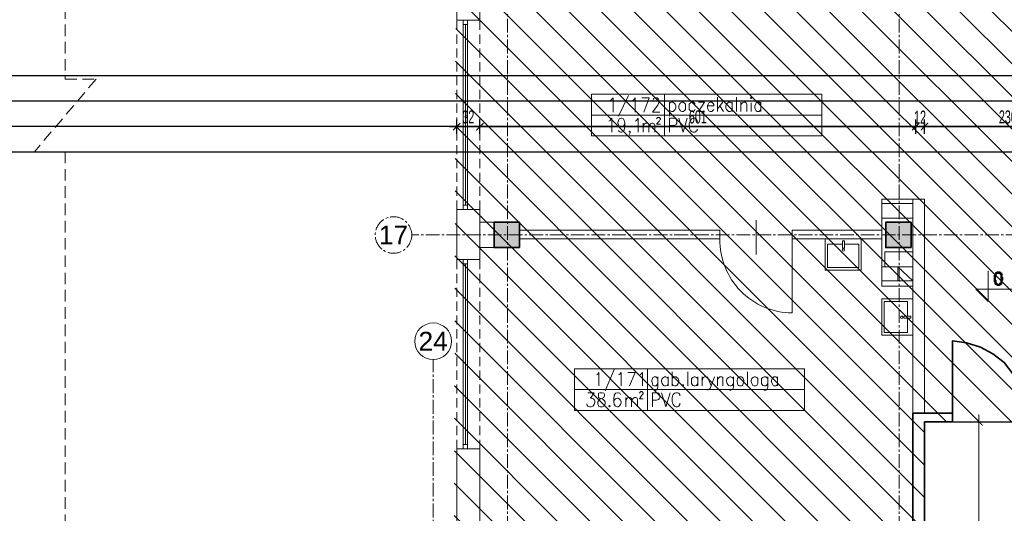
# Model space of a CAD drawing. Header units: millimetres. Extents: x 0 to 12515, y 0 to 27803.
# Tile 85 of 97: x 9133 to 10491, y 25620 to 26301. Entities that reach past the tile are written whole.
import ezdxf
from ezdxf.enums import TextEntityAlignment as Align

# ---------------------------------------------------------------- set-up
doc = ezdxf.new("R2010")
doc.units = ezdxf.units.MM
for name, pattern in [('ACAD_ISO02W100', [15, 12, -3]), ('CACHE2', [4.7625, 3.175, -1.5875]), ('CENTER2', [28.575, 19.05, -3.175, 3.175, -3.175]), ('DASHED', [19.05, 12.7, -6.35])]:
    doc.linetypes.add(name, pattern=pattern)
doc.layers.add('PDF _Geometria', color=7, linetype='Continuous')
doc.layers.add('PDF _Wypełnienia brył', color=7, linetype='Continuous')
doc.layers.add('pomocnicze', color=51, linetype='Continuous', lineweight=30, plot=False)
doc.layers.add('powierzchnie', color=230, linetype='Continuous', lineweight=30, plot=False)
for name, color, linetype, lineweight in [('sq_bud istn', 253, 'Continuous', 15), ('SQ_ISTN.Ściany', 140, 'Continuous', 35), ('SQ_Osie', 220, 'CENTER2', 9), ('SQ_Wyburzenia', 94, 'Continuous', 18), ('SQ_Wymiary', 7, 'Continuous', 5), ('SQ_ZAKRES_OPRACOWANIA', 7, 'ACAD_ISO02W100', 20)]:
    doc.layers.add(name, color=color, linetype=linetype, lineweight=lineweight)
doc.layers.add('SQ_Widok', color=7, linetype='DASHED', lineweight=15, true_color=0x474747)
doc.styles.add('SQ_Swis721 LtCn BT', font='swisscl.ttf', dxfattribs={"width": 0.8})
doc.styles.get("Standard").update_dxf_attribs({"font": 'arial.ttf'})
doc.dimstyles.new('SQ_100', dxfattribs={"dimscale": 100, "dimtxt": 0.18, "dimasz": 0.1, "dimexe": 0.1, "dimexo": 0.01, "dimgap": 0.04, "dimtad": 1, "dimrnd": 0.5, "dimdsep": 46, "dimtxsty": 'SQ_Swis721 LtCn BT', "dimblk": 'ARCHTICK', "dimcen": 0.1, "dimdle": 0.1, "dimclrd": 256, "dimclre": 256, "dimclrt": 256, "dimaunit": 1, "dimadec": 0, "dimazin": 0, "dimtfac": 1, "dimtix": 1, "dimtmove": 2, "dimatfit": 3, "dimldrblk": 'ARCHTICK', "dimfxl": 0.1, "dimfxlon": 1, "dimtolj": 1, "dimlwd": -1, "dimarcsym": 0})

# ---------------------------------------------------------------- blocks, each defined once
blk = doc.blocks.new('ist osie bud B')
at = {"layer": 'SQ_Osie'}
for p, q in [((22173.3, 13852.7), (22173.3, 19362.9)), ((22713.3, 13852.7), (22713.3, 19362.9))]:
    blk.add_line(p, q, dxfattribs=at)
blk.add_lwpolyline([(21178.3, 14636.4), (22845.3, 14636.4)], dxfattribs=at)
at = {"layer": 'SQ_Osie', "linetype": 'ByBlock'}
blk.add_circle((22870.5, 14636.5), 25.2, dxfattribs=at)
at = {"layer": 'SQ_Osie'}
blk.add_text('17', height=26, rotation=180, dxfattribs=at).set_placement((22870.5, 14636.5), align=Align.MIDDLE_CENTER)
blk = doc.blocks.new('słupy konstr bud B')
at = {"layer": 'SQ_ISTN.Ściany', "lineweight": 5}
h = blk.add_hatch(dxfattribs=at)
h.set_pattern_fill('JIS_STN_1E', color=256, scale=10)
h.paths.add_polyline_path([(21350.8, 18613.9), (21315.8, 18613.9), (21315.8, 18578.9), (21350.8, 18578.9)])
h.paths.add_polyline_path([(21890.8, 18613.9), (21855.8, 18613.9), (21855.8, 18578.9), (21890.8, 18578.9)])
h.paths.add_polyline_path([(22190.8, 18613.9), (22155.8, 18613.9), (22155.8, 18578.9), (22190.8, 18578.9)])
h.paths.add_polyline_path([(22730.8, 18613.9), (22695.8, 18613.9), (22695.8, 18578.9), (22730.8, 18578.9)])
h.paths.add_polyline_path([(22730.8, 17953.9), (22695.8, 17953.9), (22695.8, 17918.9), (22730.8, 17918.9)])
h.paths.add_polyline_path([(22190.8, 17953.9), (22155.8, 17953.9), (22155.8, 17918.9), (22190.8, 17918.9)])
h.paths.add_polyline_path([(21890.8, 17953.9), (21855.8, 17953.9), (21855.8, 17918.9), (21890.8, 17918.9)])
h.paths.add_polyline_path([(21350.8, 17953.9), (21315.8, 17953.9), (21315.8, 17918.9), (21350.8, 17918.9)])
h.paths.add_polyline_path([(21350.8, 17293.9), (21315.8, 17293.9), (21315.8, 17258.9), (21350.8, 17258.9)])
h.paths.add_polyline_path([(21890.8, 17293.9), (21855.8, 17293.9), (21855.8, 17258.9), (21890.8, 17258.9)])
h.paths.add_polyline_path([(22190.8, 17293.9), (22155.8, 17293.9), (22155.8, 17258.9), (22190.8, 17258.9)])
h.paths.add_polyline_path([(22730.8, 17293.9), (22695.8, 17293.9), (22695.8, 17258.9), (22730.8, 17258.9)])
h.paths.add_polyline_path([(22695.8, 16633.9), (22730.8, 16633.9), (22730.8, 16598.9), (22695.8, 16598.9)])
h.paths.add_polyline_path([(22695.8, 14653.9), (22730.8, 14653.9), (22730.8, 14618.9), (22695.8, 14618.9)])
h.paths.add_polyline_path([(22695.8, 15313.9), (22730.8, 15313.9), (22730.8, 15278.9), (22695.8, 15278.9)])
h.paths.add_polyline_path([(22695.8, 15973.9), (22730.8, 15973.9), (22730.8, 15938.9), (22695.8, 15938.9)])
h.paths.add_polyline_path([(22155.8, 14653.9), (22190.8, 14653.9), (22190.8, 14618.9), (22155.8, 14618.9)])
h.paths.add_polyline_path([(22155.8, 15313.9), (22190.8, 15313.9), (22190.8, 15278.9), (22155.8, 15278.9)])
h.paths.add_polyline_path([(22155.8, 15973.9), (22190.8, 15973.9), (22190.8, 15938.9), (22155.8, 15938.9)])
h.paths.add_polyline_path([(22155.8, 16633.9), (22190.8, 16633.9), (22190.8, 16598.9), (22155.8, 16598.9)])
h.paths.add_polyline_path([(21855.8, 14653.9), (21890.8, 14653.9), (21890.8, 14618.9), (21855.8, 14618.9)])
h.paths.add_polyline_path([(21855.8, 15313.9), (21890.8, 15313.9), (21890.8, 15278.9), (21855.8, 15278.9)])
h.paths.add_polyline_path([(21855.8, 15973.9), (21890.8, 15973.9), (21890.8, 15938.9), (21855.8, 15938.9)])
h.paths.add_polyline_path([(21855.8, 16633.9), (21890.8, 16633.9), (21890.8, 16598.9), (21855.8, 16598.9)])
h.paths.add_polyline_path([(21315.8, 14653.9), (21350.8, 14653.9), (21350.8, 14618.9), (21315.8, 14618.9)])
h.paths.add_polyline_path([(21315.8, 15313.9), (21350.8, 15313.9), (21350.8, 15278.9), (21315.8, 15278.9)])
h.paths.add_polyline_path([(21315.8, 15973.9), (21350.8, 15973.9), (21350.8, 15938.9), (21315.8, 15938.9)])
h.paths.add_polyline_path([(21315.8, 16633.9), (21350.8, 16633.9), (21350.8, 16598.9), (21315.8, 16598.9)])
at = {"layer": 'SQ_ISTN.Ściany'}
for points in [[(22155.8, 14653.9), (22190.8, 14653.9), (22190.8, 14618.9), (22155.8, 14618.9)], [(22695.8, 14653.9), (22730.8, 14653.9), (22730.8, 14618.9), (22695.8, 14618.9)]]:
    blk.add_lwpolyline(points, close=True, dxfattribs=at)
blk = doc.blocks.new('sanit-umywalka')
for points in [[(47.8, -2.5), (0, -2.5), (0, 53.1), (47.8, 53.1)], [(14, 23.5), (14, 26.5), (3, 26.5), (3, 23.5)]]:
    blk.add_lwpolyline(points, close=True)
blk.add_lwpolyline([(8, 26.5), (8, 49.1), (43.8, 49.1), (43.8, 1.5), (8, 1.5), (8, 23.5)])
blk.add_circle((17, 25), 1.87)
blk = doc.blocks.new('_ArchTick')
at = {"color": 0, "linetype": 'ByBlock', "const_width": 0.15}
blk.add_lwpolyline([(-0.5, -0.5), (0.5, 0.5)], dxfattribs=at)
blk = doc.blocks.new('*D1561')
at = {"layer": 'Defpoints', "color": 0, "transparency": 16777216}
for p in [(10381, 26153.2), (10369, 24107), (10381, 24107)]:
    blk.add_point(p, dxfattribs=at)
at = {"layer": 'SQ_Wymiary', "transparency": 16777216}
for p, q in [((10369, 26153.2), (10359, 26153.2)), ((10369, 26153.2), (10381, 26153.2)), ((10381, 26153.2), (10391, 26153.2))]:
    blk.add_line(p, q, dxfattribs=at)
at = {"layer": 'SQ_Wymiary', "lineweight": -2, "transparency": 16777216}
for p, q in [((10369, 26143.2), (10369, 26163.2)), ((10381, 26143.2), (10381, 26163.2))]:
    blk.add_line(p, q, dxfattribs=at)
at = {"layer": 'SQ_Wymiary', "transparency": 16777216, "xscale": 10, "yscale": 10, "zscale": 10}
blk.add_blockref('_ArchTick', (10369, 26153.2), dxfattribs=at)
at = {"layer": 'SQ_Wymiary', "transparency": 16777216, "xscale": 10, "yscale": 10, "zscale": 10, "rotation": 180}
blk.add_blockref('_ArchTick', (10381, 26153.2), dxfattribs=at)
at = {"layer": 'SQ_Wymiary', "transparency": 16777216, "insert": (10375, 26166.3), "char_height": 18, "attachment_point": 5, "style": 'SQ_Swis721 LtCn BT'}
blk.add_mtext('\\A1;12', dxfattribs=at)
blk = doc.blocks.new('*D1562')
at = {"layer": 'Defpoints', "color": 0, "transparency": 16777216}
for p in [(10369, 26153.2), (9768, 23998.2), (10369, 23998.2)]:
    blk.add_point(p, dxfattribs=at)
at = {"layer": 'SQ_Wymiary', "transparency": 16777216}
blk.add_line((9758, 26153.2), (10379, 26153.2), dxfattribs=at)
at = {"layer": 'SQ_Wymiary', "lineweight": -2, "transparency": 16777216}
for p, q in [((9768, 26143.2), (9768, 26163.2)), ((10369, 26143.2), (10369, 26163.2))]:
    blk.add_line(p, q, dxfattribs=at)
at = {"layer": 'SQ_Wymiary', "transparency": 16777216, "xscale": 10, "yscale": 10, "zscale": 10, "rotation": 180}
blk.add_blockref('_ArchTick', (9768, 26153.2), dxfattribs=at)
at = {"layer": 'SQ_Wymiary', "transparency": 16777216, "xscale": 10, "yscale": 10, "zscale": 10}
blk.add_blockref('_ArchTick', (10369, 26153.2), dxfattribs=at)
at = {"layer": 'SQ_Wymiary', "transparency": 16777216, "insert": (10068.5, 26166.5), "char_height": 18, "attachment_point": 5, "style": 'SQ_Swis721 LtCn BT'}
blk.add_mtext('\\A1;601', dxfattribs=at)
blk = doc.blocks.new('*D1563')
at = {"layer": 'Defpoints', "color": 0, "transparency": 16777216}
for p in [(9736, 26153.2), (9736, 23728.9), (9768, 23728.9)]:
    blk.add_point(p, dxfattribs=at)
at = {"layer": 'SQ_Wymiary', "transparency": 16777216}
blk.add_line((9778, 26153.2), (9726, 26153.2), dxfattribs=at)
at = {"layer": 'SQ_Wymiary', "lineweight": -2, "transparency": 16777216}
for p, q in [((9736, 26143.2), (9736, 26163.2)), ((9768, 26143.2), (9768, 26163.2))]:
    blk.add_line(p, q, dxfattribs=at)
at = {"layer": 'SQ_Wymiary', "transparency": 16777216, "xscale": 10, "yscale": 10, "zscale": 10, "rotation": 180}
blk.add_blockref('_ArchTick', (9736, 26153.2), dxfattribs=at)
at = {"layer": 'SQ_Wymiary', "transparency": 16777216, "xscale": 10, "yscale": 10, "zscale": 10}
blk.add_blockref('_ArchTick', (9768, 26153.2), dxfattribs=at)
at = {"layer": 'SQ_Wymiary', "transparency": 16777216, "insert": (9752, 26166.5), "char_height": 18, "attachment_point": 5, "style": 'SQ_Swis721 LtCn BT'}
blk.add_mtext('\\A1;32', dxfattribs=at)
blk = doc.blocks.new('*D1564')
at = {"layer": 'Defpoints', "color": 0, "transparency": 16777216}
for p in [(10611, 26153.2), (10381, 25297.4), (10611, 25297.4)]:
    blk.add_point(p, dxfattribs=at)
at = {"layer": 'SQ_Wymiary', "transparency": 16777216}
blk.add_line((10371, 26153.2), (10621, 26153.2), dxfattribs=at)
at = {"layer": 'SQ_Wymiary', "lineweight": -2, "transparency": 16777216}
for p, q in [((10381, 26143.2), (10381, 26163.2)), ((10611, 26143.2), (10611, 26163.2))]:
    blk.add_line(p, q, dxfattribs=at)
at = {"layer": 'SQ_Wymiary', "transparency": 16777216, "xscale": 10, "yscale": 10, "zscale": 10, "rotation": 180}
blk.add_blockref('_ArchTick', (10381, 26153.2), dxfattribs=at)
at = {"layer": 'SQ_Wymiary', "transparency": 16777216, "xscale": 10, "yscale": 10, "zscale": 10}
blk.add_blockref('_ArchTick', (10611, 26153.2), dxfattribs=at)
at = {"layer": 'SQ_Wymiary', "transparency": 16777216, "insert": (10496, 26166.5), "char_height": 18, "attachment_point": 5, "style": 'SQ_Swis721 LtCn BT'}
blk.add_mtext('\\A1;230', dxfattribs=at)
blk = doc.blocks.new('*D1631')
at = {"layer": 'Defpoints', "color": 0, "transparency": 16777216}
for p in [(10381, 25746.3), (10381, 24901.4), (10456.2, 24901.4)]:
    blk.add_point(p, dxfattribs=at)
at = {"layer": 'SQ_Wymiary', "lineweight": -2, "transparency": 16777216}
for p, q in [((10446.2, 25746.3), (10466.2, 25746.3)), ((10446.2, 24901.4), (10466.2, 24901.4))]:
    blk.add_line(p, q, dxfattribs=at)
at = {"layer": 'SQ_Wymiary', "transparency": 16777216}
blk.add_line((10456.2, 25756.3), (10456.2, 24891.4), dxfattribs=at)
at = {"layer": 'SQ_Wymiary', "transparency": 16777216, "xscale": 10, "yscale": 10, "zscale": 10}
for p, rotation in [((10456.2, 25746.3), 90), ((10456.2, 24901.4), 270)]:
    blk.add_blockref('_ArchTick', p, dxfattribs=dict(at, rotation=rotation))
at = {"layer": 'SQ_Wymiary', "transparency": 16777216, "insert": (10443, 25323.9), "char_height": 18, "attachment_point": 5, "rotation": 90, "style": 'SQ_Swis721 LtCn BT'}
blk.add_mtext('\\A1;845', dxfattribs=at)

msp = doc.modelspace()

# ---------------------------------------------------------------- hatches: boundary and pattern name
at = {"layer": 'PDF _Wypełnienia brył', "transparency": 33554559}
for points in [[(10483.164, 25953.698), (10480.627, 25953.698), (10479.781, 25952.843), (10478.936, 25952.843), (10478.936, 25951.997), (10478.09, 25951.997), (10478.09, 25951.16), (10478.09, 25951.16), (10477.244, 25950.306), (10477.244, 25949.46), (10477.244, 25948.614), (10476.398, 25948.614), (10476.398, 25947.768), (10476.398, 25946.077), (10476.398, 25942.694), (10476.398, 25940.156), (10476.398, 25939.311), (10476.398, 25939.311), (10477.244, 25938.465), (10477.244, 25937.619), (10477.244, 25936.773), (10483.164, 25936.773), (10482.319, 25936.773), (10481.473, 25937.619), (10481.473, 25937.619), (10480.627, 25938.465), (10480.627, 25939.311), (10480.627, 25940.156), (10480.627, 25941.002), (10479.781, 25941.848), (10479.781, 25944.385), (10479.781, 25945.231), (10480.627, 25946.077), (10480.627, 25946.923), (10480.627, 25947.768), (10480.627, 25948.614), (10480.627, 25949.46), (10481.473, 25949.46), (10481.473, 25950.306), (10488.239, 25950.306), (10488.239, 25951.997), (10487.393, 25951.997), (10486.547, 25952.843), (10486.547, 25952.843), (10485.702, 25953.698), (10484.01, 25953.698)], [(10488.239, 25950.306), (10483.164, 25950.306), (10484.856, 25950.306), (10484.856, 25949.46), (10484.856, 25949.46), (10485.702, 25948.614), (10485.702, 25947.768), (10485.702, 25946.923), (10485.702, 25943.539), (10485.702, 25941.002), (10485.702, 25940.156), (10485.702, 25939.311), (10485.702, 25938.465), (10484.856, 25938.465), (10484.856, 25937.619), (10484.01, 25937.619), (10484.01, 25936.773), (10477.244, 25936.773), (10478.09, 25935.927), (10478.09, 25935.073), (10478.936, 25935.073), (10479.781, 25934.236), (10480.627, 25934.236), (10481.473, 25933.39), (10484.856, 25933.39), (10485.702, 25934.236), (10486.547, 25934.236), (10487.393, 25935.073), (10487.393, 25935.927), (10488.239, 25935.927), (10488.239, 25936.773), (10488.239, 25936.773), (10489.093, 25937.619), (10489.093, 25939.311), (10489.093, 25940.156), (10489.093, 25941.002), (10489.93, 25941.848), (10489.93, 25942.694), (10489.93, 25946.077), (10489.093, 25946.077), (10489.093, 25947.768), (10489.093, 25948.614), (10489.093, 25949.46), (10489.093, 25950.306)]]:
    msp.add_hatch(color=256, dxfattribs=at).paths.add_polyline_path(points)
at = {"layer": 'sq_bud istn'}
h = msp.add_hatch(dxfattribs=at)
h.set_pattern_fill('LINE', color=256, scale=10, angle=135)
h.set_pattern_definition([(135, (-26309.698, -6231.543), (-22.45064, -22.45064), [])])
h.paths.add_polyline_path([(11255.814, 26698.348), (11353.814, 26698.348), (11353.814, 26960.741), (9195.941, 26960.741), (9195.941, 26698.348), (9735.814, 26698.348), (9732.474, 25591.428), (9195.941, 25591.428), (9195.941, 24057.1), (9732.474, 24057.1), (9732.474, 24023.913), (10180.814, 24023.913), (10180.814, 24450.348), (10380.814, 24450.348), (10380.814, 25745.895), (10610.814, 25745.895), (10610.814, 25666.348), (10647.814, 25666.348), (11255.814, 25666.348)])
at = {"layer": 'SQ_ISTN.Ściany', "lineweight": 5}
h = msp.add_hatch(dxfattribs=at)
h.set_pattern_fill('JIS_STN_1E', color=256, scale=10, angle=180)
h.set_pattern_definition([(225, (32518.344, 40640.358), (7.0710678, -7.0710678), []), (225, (32511.294, 40640.358), (7.0710678, -7.0710678), [10, -5])])
h.paths.add_polyline_path([(11167.561, 22026.413), (11202.561, 22026.413), (11202.561, 22061.413), (11167.561, 22061.413)])
h.paths.add_polyline_path([(10627.561, 22026.413), (10662.561, 22026.413), (10662.561, 22061.413), (10627.561, 22061.413)])
h.paths.add_polyline_path([(10327.561, 22026.413), (10362.561, 22026.413), (10362.561, 22061.413), (10327.561, 22061.413)])
h.paths.add_polyline_path([(9787.561, 22026.413), (9822.561, 22026.413), (9822.561, 22061.413), (9787.561, 22061.413)])
h.paths.add_polyline_path([(9787.561, 22686.413), (9822.561, 22686.413), (9822.561, 22721.413), (9787.561, 22721.413)])
h.paths.add_polyline_path([(10327.561, 22686.413), (10362.561, 22686.413), (10362.561, 22721.413), (10327.561, 22721.413)])
h.paths.add_polyline_path([(10627.561, 22686.413), (10662.561, 22686.413), (10662.561, 22721.413), (10627.561, 22721.413)])
h.paths.add_polyline_path([(11167.561, 22686.413), (11202.561, 22686.413), (11202.561, 22721.413), (11167.561, 22721.413)])
h.paths.add_polyline_path([(11167.561, 23346.413), (11202.561, 23346.413), (11202.561, 23381.413), (11167.561, 23381.413)])
h.paths.add_polyline_path([(10627.561, 23346.413), (10662.561, 23346.413), (10662.561, 23381.413), (10627.561, 23381.413)])
h.paths.add_polyline_path([(10327.561, 23346.413), (10362.561, 23346.413), (10362.561, 23381.413), (10327.561, 23381.413)])
h.paths.add_polyline_path([(9787.561, 23346.413), (9822.561, 23346.413), (9822.561, 23381.413), (9787.561, 23381.413)])
h.paths.add_polyline_path([(9822.561, 24006.413), (9787.561, 24006.413), (9787.561, 24041.413), (9822.561, 24041.413)])
h.paths.add_polyline_path([(9822.561, 25986.413), (9787.561, 25986.413), (9787.561, 26021.413), (9822.561, 26021.413)])
h.paths.add_polyline_path([(9822.561, 25326.413), (9787.561, 25326.413), (9787.561, 25361.413), (9822.561, 25361.413)])
h.paths.add_polyline_path([(9822.561, 24666.413), (9787.561, 24666.413), (9787.561, 24701.413), (9822.561, 24701.413)])
h.paths.add_polyline_path([(10362.561, 25986.413), (10327.561, 25986.413), (10327.561, 26021.413), (10362.561, 26021.413)])
h.paths.add_polyline_path([(10362.561, 25326.413), (10327.561, 25326.413), (10327.561, 25361.413), (10362.561, 25361.413)])
h.paths.add_polyline_path([(10362.561, 24666.413), (10327.561, 24666.413), (10327.561, 24701.413), (10362.561, 24701.413)])
h.paths.add_polyline_path([(10362.561, 24006.413), (10327.561, 24006.413), (10327.561, 24041.413), (10362.561, 24041.413)])
h.paths.add_polyline_path([(10662.561, 25986.413), (10627.561, 25986.413), (10627.561, 26021.413), (10662.561, 26021.413)])
h.paths.add_polyline_path([(10662.561, 25326.413), (10627.561, 25326.413), (10627.561, 25361.413), (10662.561, 25361.413)])
h.paths.add_polyline_path([(10662.561, 24666.413), (10627.561, 24666.413), (10627.561, 24701.413), (10662.561, 24701.413)])
h.paths.add_polyline_path([(10662.561, 24006.413), (10627.561, 24006.413), (10627.561, 24041.413), (10662.561, 24041.413)])
h.paths.add_polyline_path([(11202.561, 25986.413), (11167.561, 25986.413), (11167.561, 26021.413), (11202.561, 26021.413)])
h.paths.add_polyline_path([(11202.561, 25326.413), (11167.561, 25326.413), (11167.561, 25361.413), (11202.561, 25361.413)])
h.paths.add_polyline_path([(11202.561, 24666.413), (11167.561, 24666.413), (11167.561, 24701.413), (11202.561, 24701.413)])
h.paths.add_polyline_path([(11202.561, 24006.413), (11167.561, 24006.413), (11167.561, 24041.413), (11202.561, 24041.413)])
at = {"layer": 'SQ_Wyburzenia', "lineweight": 35}
h = msp.add_hatch(dxfattribs=at)
h.set_pattern_fill('ANSI31', color=256, scale=2)
h.set_pattern_definition([(45, (-36612.0865, 7324.0716), (-4.49012806, 4.49012806), [])])
h.paths.add_polyline_path([(10223.275, 24298.903), (10189.048, 24298.903), (10189.048, 24292.137), (10223.275, 24292.137)])
h.paths.add_polyline_path([(10369.048, 24298.903), (10302.813, 24298.903), (10302.813, 24292.137), (10369.048, 24292.137)])
h.paths.add_polyline_path([(9786.433, 21232.746), (9825.664, 21232.746), (9825.664, 21271.746), (9786.433, 21271.746)], flags=9)
h.paths.add_polyline_path([(10326.211, 21232.081), (10365.885, 21232.081), (10365.885, 21272.412), (10326.211, 21272.412)], flags=9)
h.paths.add_polyline_path([(10627.435, 21232.746), (10664.662, 21232.746), (10664.662, 21271.746), (10627.435, 21271.746)], flags=9)
h.paths.add_polyline_path([(11167.382, 21232.746), (11204.715, 21232.746), (11204.715, 21271.746), (11167.382, 21271.746)], flags=9)
h.paths.add_polyline_path([(9612.194, 23045.145), (9672.583, 23045.145), (9672.583, 23084.304), (9612.194, 23084.304)], flags=9)
h.paths.add_polyline_path([(9622.079, 22685.525), (9675.534, 22685.525), (9675.534, 22724.685), (9622.079, 22724.685)], flags=9)
h.paths.add_polyline_path([(9621.961, 22024.522), (9675.645, 22024.522), (9675.645, 22064.373), (9621.961, 22064.373)], flags=9)
h.paths.add_polyline_path([(11336.079, 23044.386), (11396.468, 23044.386), (11396.468, 23083.546), (11336.079, 23083.546)], flags=9)
h.paths.add_polyline_path([(11339.436, 26643.832), (11393.112, 26643.832), (11393.112, 26683.657), (11339.436, 26683.657)], flags=9)
h.paths.add_polyline_path([(11339.547, 25982.677), (11393.001, 25982.677), (11393.001, 26021.837), (11339.547, 26021.837)], flags=9)
h.paths.add_polyline_path([(11339.436, 25322.132), (11393.112, 25322.132), (11393.112, 25361.956), (11339.436, 25361.956)], flags=9)
h.paths.add_polyline_path([(11339.436, 24662.978), (11393.112, 24662.978), (11393.112, 24702.802), (11339.436, 24702.802)], flags=9)
h.paths.add_polyline_path([(11339.436, 24003.832), (11393.112, 24003.832), (11393.112, 24043.657), (11339.436, 24043.657)], flags=9)
h.paths.add_polyline_path([(11339.547, 23344.386), (11393.001, 23344.386), (11393.001, 23383.546), (11339.547, 23383.546)], flags=9)
h.paths.add_polyline_path([(11339.547, 22684.386), (11393.001, 22684.386), (11393.001, 22723.546), (11339.547, 22723.546)], flags=9)
h.paths.add_polyline_path([(11339.428, 22023.383), (11393.113, 22023.383), (11393.113, 22063.234), (11339.428, 22063.234)], flags=9)
h.paths.add_polyline_path([(10818.824, 25052.822), (10890.75, 25052.822), (10890.75, 25089.914), (10818.824, 25089.914)], flags=9)
h.paths.add_polyline_path([(10857.236, 24335.283), (10929.162, 24335.283), (10929.162, 24372.376), (10857.236, 24372.376)], flags=9)
h.paths.add_polyline_path([(10830.271, 23742.979), (10902.198, 23742.979), (10902.198, 23780.072), (10830.271, 23780.072)], flags=9)
h.paths.add_polyline_path([(10804.322, 22854.547), (10876.249, 22854.547), (10876.249, 22891.639), (10804.322, 22891.639)], flags=9)
h.paths.add_polyline_path([(10881.422, 22155.212), (10953.348, 22155.212), (10953.348, 22192.304), (10881.422, 22192.304)], flags=9)
h.paths.add_polyline_path([(9749.586, 21700.452), (9821.512, 21700.452), (9821.512, 21737.545), (9749.586, 21737.545)], flags=9)
h.paths.add_polyline_path([(10250.59, 21855.298), (10322.516, 21855.298), (10322.516, 21892.391), (10250.59, 21892.391)], flags=9)
h.paths.add_polyline_path([(9676.821, 25837.893), (9730.276, 25837.893), (9730.276, 25877.052), (9676.821, 25877.052)], flags=9)

# ---------------------------------------------------------------- linework, layer by layer
at = {"layer": 'PDF _Geometria', "lineweight": 13}
for points in [[(10364.82, 26047.335), (10322.048, 26047.335)], [(10326.503, 25960.185), (10326.503, 25980.492), (10364.82, 25980.492), (10364.82, 25940.724), (10322.048, 25940.724)], [(10322.048, 25960.185), (10364.82, 25960.185)], [(10344.273, 25940.724), (10344.273, 25960.185), (10364.82, 25940.724)], [(10468.777, 25954.535), (10468.777, 25911.95), (10451.862, 25929.152), (10546.624, 25929.152)], [(9928.824, 25810.981), (9930.515, 25811.827), (9932.207, 25814.364), (9932.207, 25795.748)], [(9953.36, 25818.593), (9940.673, 25788.982)], [(9959.28, 25810.981), (9960.981, 25811.827), (9962.672, 25814.364), (9962.672, 25795.748)], [(9974.513, 25795.748), (9982.134, 25814.364), (9971.976, 25814.364)], [(9988.9, 25810.981), (9989.746, 25811.827), (9992.283, 25814.364), (9992.283, 25795.748)], [(10032.898, 25815.21), (10032.898, 25795.748)], [(10054.897, 25815.21), (10054.897, 25795.748)], [(10136.971, 25815.21), (10136.971, 25795.748)], [(10013.436, 25805.907), (10011.745, 25807.598), (10010.899, 25808.444), (10008.361, 25808.444), (10006.67, 25807.598), (10005.824, 25805.907), (10004.978, 25803.369), (10004.978, 25801.678), (10005.824, 25799.132), (10006.67, 25796.594), (10008.361, 25795.748), (10010.899, 25795.748), (10011.745, 25796.594), (10013.436, 25799.132)], [(10013.436, 25808.444), (10013.436, 25794.057), (10012.59, 25791.52), (10011.745, 25790.674), (10010.899, 25789.828), (10008.361, 25789.828), (10006.67, 25790.674)], [(10027.823, 25805.907), (10026.131, 25807.598), (10024.44, 25808.444), (10022.74, 25808.444), (10021.048, 25807.598), (10019.365, 25805.907), (10018.511, 25803.369), (10018.511, 25801.678), (10019.365, 25799.132), (10021.048, 25796.594), (10022.74, 25795.748), (10024.44, 25795.748), (10026.131, 25796.594), (10027.823, 25799.132)], [(10027.823, 25808.444), (10027.823, 25795.748)], [(10032.898, 25805.907), (10034.589, 25807.598), (10036.281, 25808.444), (10038.827, 25808.444), (10039.672, 25807.598), (10041.364, 25805.907), (10042.21, 25803.369), (10042.21, 25801.678), (10041.364, 25799.132), (10039.672, 25796.594), (10038.827, 25795.748), (10036.281, 25795.748), (10034.589, 25796.594), (10032.898, 25799.132)], [(10068.438, 25805.907), (10066.746, 25807.598), (10065.054, 25808.444), (10063.363, 25808.444), (10061.671, 25807.598), (10059.971, 25805.907), (10059.971, 25799.132), (10061.671, 25796.594), (10063.363, 25795.748), (10065.054, 25795.748), (10066.746, 25796.594), (10068.438, 25799.132)], [(10068.438, 25808.444), (10068.438, 25795.748)], [(10074.358, 25808.444), (10074.358, 25795.748)], [(10074.358, 25803.369), (10075.204, 25805.907), (10076.05, 25807.598), (10077.741, 25808.444), (10080.287, 25808.444)], [(10081.97, 25808.444), (10087.053, 25795.748), (10091.282, 25808.444)], [(10095.511, 25808.444), (10095.511, 25795.748)], [(10095.511, 25805.061), (10098.057, 25807.598), (10098.894, 25808.444), (10101.431, 25808.444), (10103.132, 25807.598), (10103.132, 25795.748)], [(10117.518, 25805.907), (10115.818, 25807.598), (10114.127, 25808.444), (10112.435, 25808.444), (10110.744, 25807.598), (10109.052, 25805.907), (10108.206, 25803.369), (10108.206, 25801.678), (10109.052, 25799.132), (10110.744, 25796.594), (10112.435, 25795.748), (10114.127, 25795.748), (10115.818, 25796.594), (10117.518, 25799.132)], [(10117.518, 25808.444), (10117.518, 25794.057), (10116.664, 25791.52), (10115.818, 25790.674), (10114.127, 25789.828), (10112.435, 25789.828), (10110.744, 25790.674)], [(10164.899, 25805.907), (10163.208, 25807.598), (10162.362, 25808.444), (10159.825, 25808.444), (10158.124, 25807.598), (10156.433, 25805.907), (10156.433, 25799.132), (10158.124, 25796.594), (10159.825, 25795.748), (10162.362, 25795.748), (10163.208, 25796.594), (10164.899, 25799.132)], [(10164.899, 25808.444), (10164.899, 25794.057), (10164.054, 25791.52), (10163.208, 25790.674), (10162.362, 25789.828), (10159.825, 25789.828), (10158.124, 25790.674)], [(10178.44, 25805.907), (10177.586, 25807.598), (10175.894, 25808.444), (10173.357, 25808.444), (10172.511, 25807.598), (10170.82, 25805.907), (10169.974, 25803.369), (10169.974, 25801.678), (10170.82, 25799.132), (10172.511, 25796.594), (10173.357, 25795.748), (10175.894, 25795.748), (10177.586, 25796.594), (10178.44, 25799.132)], [(10178.44, 25808.444), (10178.44, 25795.748)], [(10215.663, 25790.674), (9999.049, 25790.674), (9898.359, 25790.674)], [(9916.974, 25786.445), (9925.441, 25786.445), (9920.357, 25778.824), (9922.903, 25778.824), (9924.586, 25777.987), (9925.441, 25777.133), (9926.287, 25774.595), (9926.287, 25772.904), (9925.441, 25770.366), (9923.749, 25767.829), (9921.212, 25766.983), (9919.512, 25766.983), (9916.974, 25767.829), (9916.128, 25768.675), (9915.283, 25771.212)], [(9961.818, 25783.908), (9960.981, 25785.599), (9958.435, 25786.445), (9957.589, 25786.445), (9955.052, 25785.599), (9953.36, 25783.062), (9952.514, 25777.987), (9952.514, 25773.749), (9953.36, 25770.366), (9955.052, 25767.829), (9957.589, 25766.983), (9958.435, 25766.983), (9960.135, 25767.829), (9961.818, 25770.366), (9962.672, 25772.904), (9962.672, 25773.749), (9961.818, 25776.287), (9960.135, 25777.987), (9958.435, 25778.824), (9957.589, 25778.824), (9955.052, 25777.987), (9953.36, 25776.287), (9952.514, 25773.749)], [(9988.054, 25785.599), (9988.9, 25787.291), (9989.746, 25788.136), (9991.437, 25788.136), (9992.283, 25787.291), (9993.129, 25785.599), (9993.129, 25784.753), (9992.283, 25783.908), (9991.437, 25783.062), (9988.054, 25777.987), (9993.129, 25777.987)], [(10005.824, 25766.983), (10005.824, 25786.445), (10011.745, 25786.445), (10014.282, 25785.599), (10015.128, 25784.753), (10015.973, 25783.062), (10015.973, 25779.679), (10015.128, 25777.987), (10014.282, 25777.133), (10011.745, 25776.287), (10005.824, 25776.287)], [(10018.511, 25786.445), (10024.44, 25766.983), (10030.36, 25786.445)], [(10043.901, 25782.216), (10043.901, 25783.908), (10042.21, 25785.599), (10040.51, 25786.445), (10037.972, 25786.445), (10036.281, 25785.599), (10034.589, 25783.908), (10033.743, 25782.216), (10032.898, 25778.824), (10032.898, 25774.595), (10033.743, 25772.058), (10034.589, 25770.366), (10036.281, 25767.829), (10037.972, 25766.983), (10040.51, 25766.983), (10042.21, 25767.829), (10043.901, 25770.366), (10043.901, 25772.058)], [(10087.053, 25795.748), (10085.362, 25792.365), (10083.67, 25790.674), (10081.97, 25789.828)], [(9969.438, 25779.679), (9969.438, 25766.983)], [(9969.438, 25776.287), (9971.13, 25778.824), (9972.821, 25779.679), (9975.359, 25779.679), (9977.05, 25778.824), (9977.05, 25766.983)], [(9977.05, 25776.287), (9979.588, 25778.824), (9981.279, 25779.679), (9982.98, 25779.679), (9984.671, 25778.824), (9985.517, 25776.287), (9985.517, 25766.983)]]:
    msp.add_lwpolyline(points, dxfattribs=at)
for points in [[(10215.663, 25761.909), (10215.663, 25819.447), (9999.049, 25819.447), (9898.359, 25819.447), (9898.359, 25761.909), (9999.049, 25761.909), (9999.049, 25819.447), (9999.049, 25761.909)], [(10048.13, 25798.286), (10047.285, 25796.594), (10048.13, 25795.748), (10048.976, 25796.594)], [(10125.976, 25808.444), (10124.285, 25807.598), (10123.439, 25805.907), (10122.593, 25803.369), (10122.593, 25801.678), (10123.439, 25799.132), (10124.285, 25796.594), (10125.976, 25795.748), (10128.514, 25795.748), (10130.205, 25796.594), (10131.051, 25799.132), (10131.897, 25801.678), (10131.897, 25803.369), (10131.051, 25805.907), (10130.205, 25807.598), (10128.514, 25808.444)], [(10146.284, 25808.444), (10144.592, 25807.598), (10142.901, 25805.907), (10142.055, 25803.369), (10142.055, 25801.678), (10142.901, 25799.132), (10144.592, 25796.594), (10146.284, 25795.748), (10147.975, 25795.748), (10149.667, 25796.594), (10151.358, 25799.132), (10151.358, 25805.907), (10149.667, 25807.598), (10147.975, 25808.444)], [(9933.899, 25786.445), (9931.361, 25785.599), (9931.361, 25779.679), (9933.053, 25778.824), (9936.436, 25777.987), (9938.127, 25777.133), (9939.819, 25775.441), (9940.673, 25773.749), (9940.673, 25771.212), (9939.819, 25768.675), (9938.973, 25767.829), (9936.436, 25766.983), (9933.899, 25766.983), (9931.361, 25767.829), (9931.361, 25768.675), (9930.515, 25771.212), (9930.515, 25773.749), (9931.361, 25775.441), (9932.207, 25777.133), (9934.744, 25777.987), (9937.282, 25778.824), (9938.973, 25779.679), (9939.819, 25782.216), (9939.819, 25783.908), (9938.973, 25785.599), (9936.436, 25786.445)], [(9946.594, 25768.675), (9945.748, 25767.829), (9946.594, 25766.983), (9947.44, 25767.829)]]:
    msp.add_lwpolyline(points, close=True, dxfattribs=at)
at = {"layer": 'pomocnicze'}
for points in [[(12158.958, 20818.99), (12158.958, 26223.233), (9016.048, 26223.233), (9016.048, 25510.348), (9016.048, 25101.415), (9016.048, 23272.046), (6721.77, 23272.046), (6724.54, 20818.99)], [(12123.958, 20853.99), (12123.958, 26188.233), (9051.048, 26188.233), (9051.048, 25510.348), (9051.048, 25101.415), (9051.048, 23237.046), (6756.799, 23237.046), (6759.511, 20853.99)], [(12088.958, 20888.99), (12088.958, 26153.233), (9086.048, 26153.233), (9086.048, 25510.348), (9086.048, 25101.415), (9086.048, 23202.046), (6791.828, 23202.046), (6794.482, 20888.99)], [(12053.958, 20923.99), (12053.958, 26118.233), (9121.048, 26118.233), (9121.048, 25510.348), (9121.048, 25510.348), (9121.048, 25101.415), (9121.048, 25101.415), (9121.048, 23167.046), (6826.857, 23167.046), (6829.453, 20923.99)]]:
    msp.add_lwpolyline(points, close=True, dxfattribs=at)
at = {"layer": 'powierzchnie'}
msp.add_lwpolyline([(10611.048, 25309.21), (10381.048, 25309.21), (10381.048, 25746.348), (10610.814, 25746.348), (10610.814, 25666.348), (10648.048, 25666.348), (10648.048, 25391.21), (10610.814, 25391.21)], close=True, dxfattribs=at)
at = {"layer": 'sq_bud istn'}
for p, q in [((9736.048, 26368.913), (9736.048, 26299.913)), ((9768.048, 26299.913), (9768.048, 26368.913)), ((9768.048, 26299.913), (9736.048, 26299.913)), ((9745.048, 26293.913), (9745.048, 26044.913)), ((9748.048, 26293.913), (9748.048, 26044.913)), ((9751.048, 26293.913), (9751.048, 26044.913)), ((10322.048, 26053.264), (10381.048, 26053.264)), ((10322.048, 26053.264), (10322.048, 25933.264)), ((9736.048, 26038.913), (9736.048, 25969.913)), ((9768.048, 26038.913), (9736.048, 26038.913)), ((9768.048, 25969.913), (9768.048, 26038.913)), ((9787.561, 26021.413), (9768.048, 26021.413)), ((10098.741, 26010.348), (9822.561, 26010.348)), ((10098.741, 25998.348), (10098.741, 26010.348)), ((10198.739, 26010.103), (10198.739, 25998.262)), ((10322.048, 26010.348), (10198.741, 26010.348)), ((10198.741, 25998.348), (10198.741, 26010.348)), ((9822.561, 25998.348), (10098.741, 25998.348)), ((10198.739, 25998.348), (10322.048, 25998.348)), ((9787.561, 25986.413), (9768.048, 25986.413)), ((9768.048, 25969.913), (9736.048, 25969.913)), ((9745.048, 25963.913), (9745.048, 25714.913)), ((9748.048, 25963.913), (9748.048, 25714.913)), ((9751.048, 25963.913), (9751.048, 25714.913)), ((10322.048, 25933.264), (10365.048, 25933.264)), ((9768.048, 25708.913), (9736.048, 25708.913)), ((9736.048, 25591.428), (9736.048, 25708.913)), ((9768.048, 25361.413), (9768.048, 25708.913))]:
    msp.add_line(p, q, dxfattribs=at)
for points in [[(9768.048, 26299.913), (9736.048, 26299.913)], [(9948.268, 26189.477), (9949.123, 26190.331), (9951.66, 26192.869), (9951.66, 26173.407)], [(9972.813, 26196.252), (9959.272, 26167.478)], [(9978.733, 26189.477), (9980.425, 26190.331), (9982.116, 26192.869), (9982.116, 26173.407)], [(9993.966, 26173.407), (10001.587, 26192.869), (9991.429, 26192.869)], [(10006.661, 26188.64), (10006.661, 26189.477), (10007.507, 26191.177), (10007.507, 26192.023), (10009.199, 26192.869), (10012.582, 26192.869), (10013.428, 26192.023), (10014.273, 26191.177), (10015.119, 26189.477), (10015.119, 26187.785), (10014.273, 26185.248), (10013.428, 26182.711), (10005.815, 26173.407), (10015.965, 26173.407)], [(10095.502, 26193.715), (10095.502, 26174.253)], [(10121.739, 26193.715), (10121.739, 26174.253)], [(10029.506, 26186.94), (10029.506, 26167.478)], [(10029.506, 26184.402), (10030.352, 26186.094), (10032.043, 26186.94), (10034.58, 26186.94), (10035.426, 26186.094), (10037.118, 26184.402), (10037.964, 26181.865), (10037.964, 26179.328), (10037.118, 26176.79), (10035.426, 26175.099), (10034.58, 26174.253), (10032.043, 26174.253), (10030.352, 26175.099), (10029.506, 26176.79)], [(10065.046, 26184.402), (10063.354, 26186.094), (10062.508, 26186.94), (10059.962, 26186.94), (10058.271, 26186.094), (10056.579, 26184.402), (10056.579, 26176.79), (10058.271, 26175.099), (10059.962, 26174.253), (10062.508, 26174.253), (10063.354, 26175.099), (10065.046, 26176.79)], [(10077.733, 26174.253), (10069.275, 26174.253), (10077.733, 26186.94), (10069.275, 26186.94)], [(10081.961, 26181.865), (10090.428, 26181.865), (10090.428, 26183.556), (10089.582, 26185.248), (10088.736, 26186.094), (10087.89, 26186.94), (10085.353, 26186.94), (10083.653, 26186.094), (10082.816, 26184.402), (10081.961, 26181.865), (10081.961, 26179.328), (10082.816, 26176.79), (10083.653, 26175.099), (10085.353, 26174.253), (10087.89, 26174.253), (10088.736, 26175.099), (10090.428, 26176.79)], [(10103.114, 26186.94), (10095.502, 26177.636)], [(10098.885, 26181.865), (10103.969, 26174.253)], [(10115.81, 26184.402), (10114.964, 26186.094), (10113.272, 26186.94), (10110.735, 26186.94), (10109.889, 26186.094), (10108.198, 26184.402), (10107.352, 26181.865), (10107.352, 26179.328), (10108.198, 26176.79), (10109.889, 26175.099), (10110.735, 26174.253), (10113.272, 26174.253), (10114.964, 26175.099), (10115.81, 26176.79)], [(10115.81, 26186.94), (10115.81, 26174.253)], [(10127.659, 26186.94), (10127.659, 26174.253)], [(10127.659, 26183.556), (10130.197, 26186.094), (10131.888, 26186.94), (10133.58, 26186.94), (10135.271, 26186.094), (10136.117, 26183.556), (10136.117, 26174.253)], [(10142.046, 26186.094), (10142.046, 26174.253)], [(10155.578, 26184.402), (10153.887, 26186.094), (10153.041, 26186.94), (10150.504, 26186.94), (10148.812, 26186.094), (10147.966, 26184.402), (10147.121, 26181.865), (10147.121, 26179.328), (10147.966, 26176.79), (10148.812, 26175.099), (10150.504, 26174.253), (10153.041, 26174.253), (10153.887, 26175.099), (10155.578, 26176.79)], [(10155.578, 26186.94), (10155.578, 26174.253)], [(10239.345, 26169.178), (10022.731, 26169.178), (9922.04, 26169.178)], [(9945.731, 26160.712), (9947.431, 26161.557), (9949.968, 26164.941), (9949.968, 26145.479)], [(9967.73, 26158.174), (9966.892, 26155.637), (9966.038, 26153.945), (9963.501, 26153.1), (9962.655, 26153.1), (9960.118, 26153.945), (9959.272, 26155.637), (9958.426, 26158.174), (9958.426, 26159.02), (9959.272, 26161.557), (9960.118, 26164.095), (9962.655, 26164.941), (9963.501, 26164.941), (9966.038, 26164.095), (9966.892, 26161.557), (9967.73, 26158.174), (9967.73, 26153.945), (9966.892, 26148.871), (9966.038, 26146.325), (9963.501, 26145.479), (9961.809, 26145.479), (9960.118, 26146.325), (9959.272, 26148.016)], [(9982.116, 26160.712), (9983.817, 26161.557), (9986.354, 26164.941), (9986.354, 26145.479)], [(10011.736, 26164.095), (10012.582, 26164.941), (10012.582, 26165.786), (10015.965, 26165.786), (10015.965, 26164.941), (10016.811, 26164.095), (10016.811, 26163.249), (10015.965, 26162.403), (10015.119, 26160.712), (10011.736, 26156.483), (10016.811, 26156.483)], [(10029.506, 26145.479), (10029.506, 26164.941), (10035.426, 26164.941), (10037.964, 26164.095), (10038.809, 26163.249), (10039.655, 26160.712), (10039.655, 26158.174), (10038.809, 26156.483), (10037.964, 26155.637), (10035.426, 26154.791), (10029.506, 26154.791)], [(10042.193, 26164.941), (10048.122, 26145.479), (10054.042, 26164.941)], [(10067.583, 26159.866), (10067.583, 26161.557), (10065.892, 26164.095), (10064.191, 26164.941), (10061.654, 26164.941), (10059.962, 26164.095), (10058.271, 26161.557), (10057.425, 26159.866), (10056.579, 26157.329), (10056.579, 26153.1), (10057.425, 26149.708), (10058.271, 26148.016), (10059.962, 26146.325), (10061.654, 26145.479), (10064.191, 26145.479), (10065.892, 26146.325), (10067.583, 26148.016), (10067.583, 26149.708)], [(9993.12, 26158.174), (9993.12, 26145.479)], [(9993.12, 26154.791), (9994.812, 26157.329), (9996.503, 26158.174), (9999.041, 26158.174), (10000.732, 26157.329), (10000.732, 26145.479)], [(10000.732, 26154.791), (10003.269, 26157.329), (10004.961, 26158.174), (10006.661, 26158.174), (10008.353, 26157.329), (10009.199, 26154.791), (10009.199, 26145.479)], [(9975.35, 26146.325), (9974.504, 26145.479), (9973.659, 26146.325), (9974.504, 26147.171), (9975.35, 26146.325), (9975.35, 26144.633), (9974.504, 26142.942), (9973.659, 26142.096)], [(10322.048, 26027.027), (10364.82, 26027.027), (10364.82, 26047.335)], [(10365.048, 25758.348), (10365.048, 26053.264)], [(10381.042, 25758.348), (10381.048, 26053.264)], [(9768.048, 26038.913), (9736.048, 26038.913)], [(10148.812, 26024.49), (10148.812, 25977.109)], [(9768.048, 25969.913), (9736.048, 25969.913)], [(9768.048, 25708.913), (9736.048, 25708.913)]]:
    msp.add_lwpolyline(points, dxfattribs=at)
for points in [[(9751.048, 26293.913), (9745.048, 26293.913), (9745.048, 26299.913), (9751.048, 26299.913)], [(10239.345, 26140.405), (10239.345, 26197.943), (10022.731, 26197.943), (9922.04, 26197.943), (9922.04, 26140.405), (10022.731, 26140.405), (10022.731, 26197.943), (10022.731, 26140.405)], [(10141.2, 26192.869), (10142.046, 26192.023), (10142.883, 26192.869), (10142.046, 26193.715)], [(10046.421, 26186.94), (10044.73, 26186.094), (10043.047, 26184.402), (10042.193, 26181.865), (10042.193, 26179.328), (10043.047, 26176.79), (10044.73, 26175.099), (10046.421, 26174.253), (10048.122, 26174.253), (10049.813, 26175.099), (10051.505, 26176.79), (10051.505, 26184.402), (10049.813, 26186.094), (10048.122, 26186.94)], [(9751.048, 26038.913), (9745.048, 26038.913), (9745.048, 26044.913), (9751.048, 26044.913)], [(9822.561, 25986.413), (9787.561, 25986.413), (9787.561, 26021.413), (9822.561, 26021.413)], [(9751.048, 25963.913), (9745.048, 25963.913), (9745.048, 25969.913), (9751.048, 25969.913)], [(9751.048, 25708.913), (9745.048, 25708.913), (9745.048, 25714.913), (9751.048, 25714.913)]]:
    msp.add_lwpolyline(points, close=True, dxfattribs=at)
msp.add_lwpolyline([(10198.739, 25998.262), (10198.739, 25896.439, -0.41689181), (10098.894, 25998.262)], format="xyb", dxfattribs=at)
at = {"layer": 'SQ_ISTN.Ściany'}
for p, q in [((10365.048, 25758.348), (10365.048, 24901.364)), ((10419.582, 25758.348), (10365.048, 25758.348)), ((10419.582, 25758.348), (10419.582, 25746.348)), ((10419.582, 25746.348), (10381.042, 25746.348)), ((10381.042, 25746.348), (10381.042, 24901.364))]:
    msp.add_line(p, q, dxfattribs=at)
msp.add_lwpolyline([(10362.561, 25986.413), (10327.561, 25986.413), (10327.561, 26021.413), (10362.561, 26021.413)], close=True, dxfattribs=at)
msp.add_lwpolyline([(10419.582, 25756.669), (10419.582, 25857.776), (10439.062, 25854.994), (10458.541, 25849.432), (10475.24, 25840.151), (10491.011, 25828.097), (10503.064, 25812.326), (10512.345, 25795.638), (10517.908, 25777.085), (10519.762, 25756.669)], dxfattribs=at)
at = {"layer": 'SQ_Osie'}
msp.add_line((9703.548, 23900.056), (9703.548, 25832.17), dxfattribs=at)
at = {"layer": 'SQ_Osie', "linetype": 'ByBlock'}
msp.add_circle((9703.548, 25857.419), 25.249, dxfattribs=at)
at = {"layer": 'SQ_Widok'}
for p, q in [((9736.048, 26038.913), (9736.048, 26299.913)), ((9768.048, 26038.913), (9768.048, 26299.913)), ((9736.048, 25708.913), (9736.048, 25969.913)), ((9768.048, 25708.913), (9768.048, 25969.913))]:
    msp.add_line(p, q, dxfattribs=at)
for points in [[(9736.048, 26038.913), (9736.048, 26299.913)], [(9768.048, 26038.913), (9768.048, 26299.913)], [(9736.048, 25708.913), (9736.048, 25969.913)], [(9768.048, 25708.913), (9768.048, 25969.913)]]:
    msp.add_lwpolyline(points, dxfattribs=at)
at = {"layer": 'SQ_ZAKRES_OPRACOWANIA', "linetype": 'CACHE2', "ltscale": 5}
msp.add_lwpolyline([(11586.048, 26960.741), (10663.548, 26960.741), (10663.548, 26918.209), (10563.548, 27003.273), (10563.548, 26960.741), (9196.175, 26960.741), (9196.175, 26218.609), (9238.707, 26218.609), (9153.643, 26118.609), (9196.175, 26118.609), (9196.175, 24683.677), (9238.707, 24683.677), (9153.643, 24583.677), (9196.175, 24583.677), (9196.175, 23322.699), (8020.905, 23322.699), (8020.905, 23280.167), (7920.905, 23365.231), (7920.905, 23322.699), (6981.053, 23322.699), (6981.053, 22093.849)], dxfattribs=at)

# ---------------------------------------------------------------- block references
at = {"layer": 'sq_bud istn', "rotation": 180}
msp.add_blockref('słupy konstr bud B', (32518.344, 40640.358), dxfattribs=at)
at = {"layer": 'sq_bud istn', "xscale": -0.9, "yscale": 0.9, "zscale": 0.9, "rotation": 90}
msp.add_blockref('sanit-umywalka', (10291.719, 25998.348), dxfattribs=at)
at = {"layer": 'sq_bud istn', "xscale": -0.9, "yscale": 0.9, "zscale": 0.9}
msp.add_blockref('sanit-umywalka', (10365.048, 25868.017), dxfattribs=at)
at = {"layer": 'SQ_Osie', "lineweight": 35, "rotation": 180}
msp.add_blockref('ist osie bud B', (32519.332, 40640.358), dxfattribs=at)
msp.add_blockref('ist osie bud B', (32519.332, 40640.358), dxfattribs=at)

# ---------------------------------------------------------------- texts
at = {"layer": 'SQ_Osie'}
msp.add_text('24', height=26, dxfattribs=at).set_placement((9703.548, 25857.419), align=Align.MIDDLE_CENTER)

# ---------------------------------------------------------------- dimensions: what is measured, and where the dimension line sits
at = {"layer": 'SQ_Wymiary'}
for base, p1, p2, picture, middle in [((9736.048, 26153.233), (9768.048, 23728.913), (9736.048, 23728.913), '*D1563', (9752.048, 26166.451)), ((10369.048, 26153.233), (9768.048, 23998.163), (10369.048, 23998.163), '*D1562', (10068.548, 26166.451)), ((10381.048, 26153.233), (10369.048, 24106.987), (10381.048, 24106.987), '*D1561', (10375.048, 26166.268)), ((10611.048, 26153.233), (10381.048, 25297.361), (10611.048, 25297.361), '*D1564', (10496.048, 26166.463))]:
    dim = msp.add_linear_dim(base=base, p1=p1, p2=p2, dimstyle='SQ_100', dxfattribs=at)
    dim.commit()
    dim.dimension.update_dxf_attribs({"geometry": picture, "text_midpoint": middle})
dim = msp.add_linear_dim(base=(10456.245, 24901.364), p1=(10381.042, 25746.348), p2=(10381.049, 24901.364), angle=90, dimstyle='SQ_100', dxfattribs=at)
dim.commit()
dim.dimension.update_dxf_attribs({"geometry": '*D1631', "text_midpoint": (10443.026, 25323.856)})

doc.saveas('drawing.dxf')
